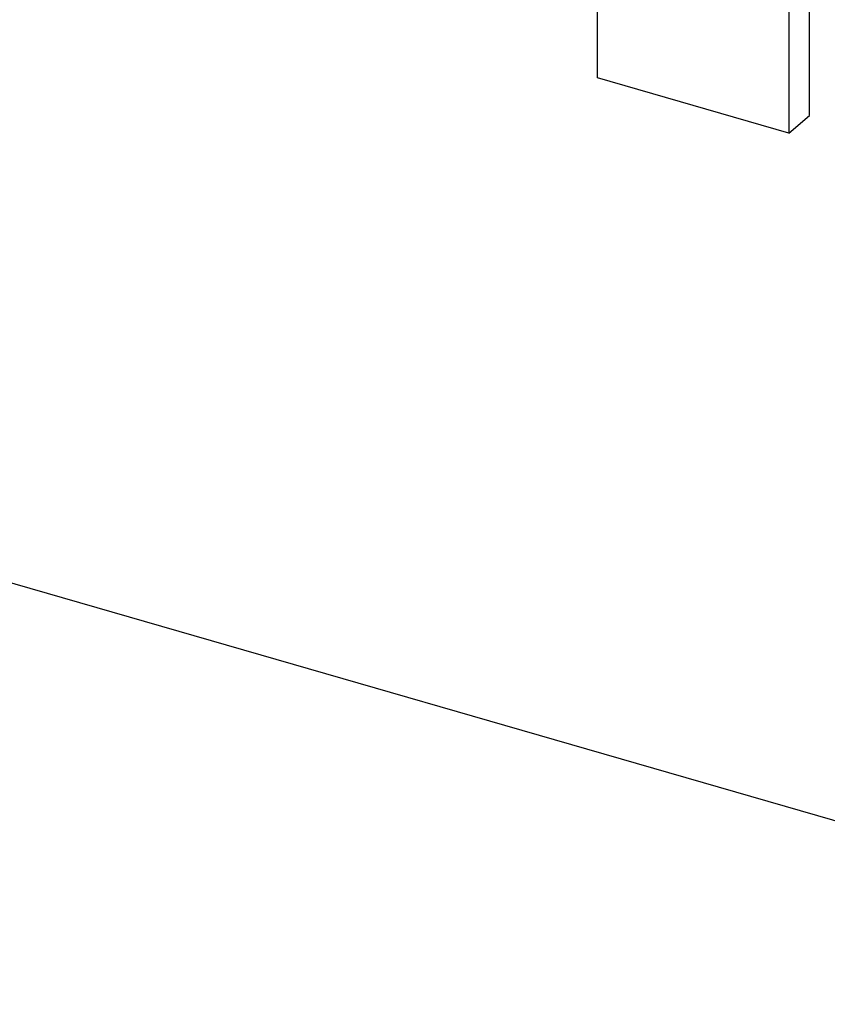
# Model space of a CAD drawing. Header units: millimetres. Extents: x 0 to 210, y 0 to 297.
# Tile 47 of 53: x 136.22 to 137.93, y 218.06 to 220.14. Entities that reach past the tile are written whole.
import ezdxf

# ---------------------------------------------------------------- set-up
doc = ezdxf.new("R2010")
doc.units = ezdxf.units.MM
doc.header["$LTSCALE"] = 19.36
doc.layers.get('0').update_dxf_attribs({"linetype": 'CONTINUOUS'})

msp = doc.modelspace()

# ---------------------------------------------------------------- linework, layer by layer
at = {"color": 7, "linetype": 'CONTINUOUS'}
for p, q in [((59.4702, 241.1031), (139.2889, 218.0615)), ((137.4437, 220.0163), (137.4437, 220.4782)), ((137.8912, 219.9372), (137.8912, 220.3991)), ((137.8478, 220.3616), (137.8478, 219.8997)), ((137.8478, 219.8997), (137.4437, 220.0163)), ((137.8478, 219.8997), (137.8912, 219.9372))]:
    msp.add_line(p, q, dxfattribs=at)

doc.saveas('drawing.dxf')
